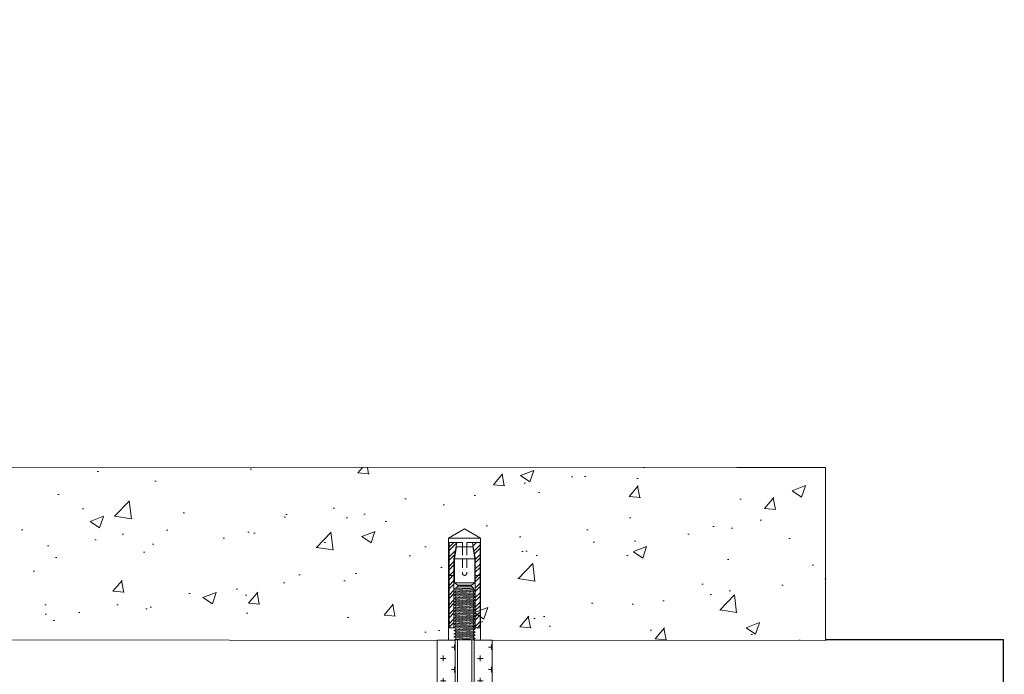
# Model space of a CAD drawing. Header units: millimetres. Extents: x 2030 to 88174, y 1212 to 86021.
# Tile 26 of 26: x 75400 to 82949, y 79365 to 84385. Entities that reach past the tile are written whole.
import ezdxf

# ---------------------------------------------------------------- set-up
doc = ezdxf.new("R2010")
doc.units = ezdxf.units.MM
doc.set_wipeout_variables(frame=1)
doc.linetypes.add('HIDDEN2', pattern=[4.7625, 3.175, -1.5875])
doc.layers.add('02_Техстронг Профиль', color=7, linetype='Continuous', lineweight=9)
for name, color, linetype, lineweight, true_color in [('Анкеры и саморезы', 7, 'Continuous', 9, 0x000000), ('Размеры и выноски', 7, 'Continuous', 9, 0x000000), ('Строительные конструкции', 7, 'Continuous', 9, 0x000000), ('Шпильки', 7, 'Continuous', 9, 0x000000)]:
    doc.layers.add(name, color=color, linetype=linetype, lineweight=lineweight, true_color=true_color)
doc.styles.add('Arial', font='arial.ttf', dxfattribs={"width": 0.9, "height": 250})
doc.styles.add('ISOCPEUR', font='isocpeur.ttf')
doc.dimstyles.new('ISO-25', dxfattribs={"dimtxt": 2.5, "dimasz": 2.5, "dimexe": 1.25, "dimexo": 0.625, "dimtad": 1, "dimtxsty": 'Standard', "dimcen": 2.5, "dimadec": 0, "dimazin": 0, "dimtfac": 1, "dimtmove": 0, "dimatfit": 3, "dimfxl": 1, "dimarcsym": 0})

# ---------------------------------------------------------------- blocks, each defined once
blk = doc.blocks.new('*U124')
at = {"layer": 'Анкеры и саморезы', "lineweight": 5, "true_color": 0x939598}
h = blk.add_hatch(dxfattribs=at)
h.set_pattern_fill('STEEL', color=252, scale=0.8)
h.set_pattern_definition([(45, (-16380.2264, 15704.676), (-1.79605122, 1.79605122), []), (45, (-16380.2264, 15705.946), (-1.79605122, 1.79605122), [])])
h.paths.add_polyline_path([(-4, 30.57), (-2.91, 36.7), (-5.84, 36.7), (-5.84, 4.7), (-4, 4.7)])
h.paths.add_polyline_path([(5.84, 36.7), (2.91, 36.7), (4, 30.57), (4, 4.7), (5.84, 4.7)])
at = {"layer": 'Анкеры и саморезы', "color": 252, "lineweight": 5, "true_color": 0x939598}
for p, q in [((6, 38.3), (-6, 38.3)), ((-5.84, 36.7), (-5.84, 4.7)), ((-0.8, 36.7), (-5.84, 36.7)), ((-3.08, 35.02), (3.08, 35.02)), ((-0.8, 36.7), (-0.8, 35.02)), ((5.84, 36.7), (0.8, 36.7)), ((0.8, 36.7), (0.8, 35.02)), ((5.84, 36.7), (5.84, 4.7)), ((-4, 30.57), (-4, 4.7)), ((-3.86, 30.57), (3.86, 30.57)), ((4, 30.57), (4, 4.7)), ((-4, 24.3), (-5.84, 24.3)), ((4, 24.3), (5.84, 24.3)), ((-4, 19.24), (-3.61, 19.47)), ((-4, 19.24), (-3.35, 18.87)), ((3.86, 21.54), (-3.86, 21.54)), ((-3.35, 18.42), (-3.35, 18.87)), ((3.35, 19.02), (3.35, 19.47)), ((4, 18.64), (3.35, 19.02)), ((4, 18.64), (3.35, 18.27)), ((-4, 18.04), (-3.35, 18.42)), ((-4, 18.04), (-3.35, 17.67)), ((-4, 16.84), (-3.35, 17.22)), ((-4, 16.84), (-3.35, 16.47)), ((-4, 15.64), (-3.35, 16.02)), ((-4, 15.64), (-3.35, 15.27)), ((-4, 14.44), (-3.35, 14.82)), ((-3.35, 17.22), (-3.35, 17.67)), ((-3.35, 16.02), (-3.35, 16.47)), ((-3.35, 14.82), (-3.35, 15.27)), ((3.35, 17.82), (3.35, 18.27)), ((4, 17.44), (3.35, 17.82)), ((4, 17.44), (3.35, 17.07)), ((3.35, 16.62), (3.35, 17.07)), ((4, 16.24), (3.35, 16.62)), ((4, 16.24), (3.35, 15.87)), ((3.35, 15.42), (3.35, 15.87)), ((4, 15.04), (3.35, 15.42)), ((4, 15.04), (3.35, 14.67)), ((-4, 14.44), (-3.35, 14.07)), ((-4, 13.24), (-3.35, 13.62)), ((-4, 13.24), (-3.35, 12.87)), ((-4, 12.04), (-3.35, 12.42)), ((-4, 12.04), (-3.35, 11.67)), ((-4, 10.84), (-3.35, 11.22)), ((-3.35, 13.62), (-3.35, 14.07)), ((-3.35, 12.42), (-3.35, 12.87)), ((-3.35, 11.22), (-3.35, 11.67)), ((3.35, 14.22), (3.35, 14.67)), ((4, 13.84), (3.35, 14.22)), ((4, 13.84), (3.35, 13.47)), ((3.35, 13.02), (3.35, 13.47)), ((4, 12.64), (3.35, 13.02)), ((4, 12.64), (3.35, 12.27)), ((3.35, 11.82), (3.35, 12.27)), ((4, 11.44), (3.35, 11.82)), ((4, 11.44), (3.35, 11.07)), ((-4, 10.84), (-3.35, 10.47)), ((-4, 9.64), (-3.35, 10.02)), ((-4, 9.64), (-3.35, 9.27)), ((-4, 8.44), (-3.35, 8.82)), ((-4, 8.44), (-3.35, 8.07)), ((-4, 7.24), (-3.35, 7.62)), ((-3.35, 10.02), (-3.35, 10.47)), ((-3.35, 8.82), (-3.35, 9.27)), ((-3.35, 7.62), (-3.35, 8.07)), ((3.35, 10.62), (3.35, 11.07)), ((4, 10.24), (3.35, 10.62)), ((4, 10.24), (3.35, 9.87)), ((3.35, 9.42), (3.35, 9.87)), ((4, 9.04), (3.35, 9.42)), ((4, 9.04), (3.35, 8.67)), ((3.35, 8.22), (3.35, 8.67)), ((4, 7.84), (3.35, 8.22)), ((4, 7.84), (3.35, 7.47)), ((3.35, 7.02), (3.35, 7.47)), ((-3.76, 4.7), (-6, 4.7)), ((-4, 7.24), (-3.35, 6.87)), ((-4, 6.04), (-3.35, 6.42)), ((-4, 6.04), (-3.35, 5.67)), ((-4, 4.84), (-3.35, 5.22)), ((-4, 4.84), (-3.35, 4.47)), ((-4, 3.64), (-3.35, 4.02)), ((-3.35, 6.42), (-3.35, 6.87)), ((-3.35, 5.22), (-3.35, 5.67)), ((-3.35, 4.02), (-3.35, 4.47)), ((4, 6.64), (3.35, 7.02)), ((4, 6.64), (3.35, 6.27)), ((3.35, 5.82), (3.35, 6.27)), ((4, 5.44), (3.35, 5.82)), ((4, 5.44), (3.35, 5.07)), ((3.35, 4.62), (3.35, 5.07)), ((6, 4.7), (3.35, 4.7)), ((4, 4.24), (3.35, 4.62)), ((4, 4.24), (3.35, 3.87)), ((3.35, 3.42), (3.35, 3.87)), ((-4, 3.64), (-3.35, 3.27)), ((-4, 2.44), (-3.35, 2.82)), ((-4, 2.44), (-3.35, 2.07)), ((-4, 1.24), (-3.35, 1.62)), ((-4, 1.24), (-3.35, 0.87)), ((-4, 0.04), (-3.35, 0.42)), ((-4, 0.04), (-3.93, 0)), ((-3.35, 2.82), (-3.35, 3.27)), ((-3.35, 1.62), (-3.35, 2.07)), ((-3.35, 0.42), (-3.35, 0.87)), ((4, 3.04), (3.35, 3.42)), ((4, 3.04), (3.35, 2.67)), ((3.35, 2.22), (3.35, 2.67)), ((4, 1.84), (3.35, 2.22)), ((4, 1.84), (3.35, 1.47)), ((3.35, 1.02), (3.35, 1.47)), ((4, 0.64), (3.35, 1.02)), ((4, 0.64), (3.35, 0.27)), ((3.35, 0), (3.35, 0.27))]:
    blk.add_line(p, q, dxfattribs=at)
at = {"layer": 'Анкеры и саморезы', "color": 252, "lineweight": 5, "true_color": 0x939598, "extrusion": (1.22461e-16, 5.99869e-32, -1)}
for p, q in [((-4, 30.57), (-2.91, 36.7)), ((-3.86, 30.57), (-3.08, 35.02)), ((2.91, 36.7), (4, 30.57)), ((3.08, 35.02), (3.86, 30.57)), ((-3.86, 21.54), (-3.86, 30.57)), ((3.86, 30.57), (3.86, 21.54)), ((-2.61, 20.7), (-3.86, 21.54)), ((2.61, 20.31), (-2.61, 20.31)), ((3.86, 21.54), (2.61, 20.7))]:
    blk.add_line(p, q, dxfattribs=at)
at = {"layer": 'Анкеры и саморезы', "color": 252, "linetype": 'HIDDEN2', "lineweight": 5, "true_color": 0x939598}
for p, q in [((-0.8, 35.02), (-0.8, 25.1)), ((0.8, 35.02), (0.8, 25.1))]:
    blk.add_line(p, q, dxfattribs=at)
at = {"layer": 'Анкеры и саморезы', "color": 252, "lineweight": 5, "true_color": 0x939598, "extrusion": (-1.22461e-16, 4.49903e-32, -1)}
for p, q in [((4, 18.64), (-4, 18.04)), ((3.35, 19.47), (-3.35, 18.87)), ((3.35, 19.47), (-3.35, 18.87)), ((3.35, 19.02), (-3.35, 18.42)), ((4, 17.44), (-4, 16.84)), ((4, 16.24), (-4, 15.64)), ((4, 15.04), (-4, 14.44)), ((3.35, 18.27), (-3.35, 17.67)), ((3.35, 17.82), (-3.35, 17.22)), ((3.35, 17.07), (-3.35, 16.47)), ((3.35, 16.62), (-3.35, 16.02)), ((3.35, 15.87), (-3.35, 15.27)), ((3.35, 15.42), (-3.35, 14.82)), ((4, 13.84), (-4, 13.24)), ((4, 12.64), (-4, 12.04)), ((4, 11.44), (-4, 10.84)), ((3.35, 14.67), (-3.35, 14.07)), ((3.35, 14.22), (-3.35, 13.62)), ((3.35, 13.47), (-3.35, 12.87)), ((3.35, 13.02), (-3.35, 12.42)), ((3.35, 12.27), (-3.35, 11.67)), ((3.35, 11.82), (-3.35, 11.22)), ((4, 10.24), (-4, 9.64)), ((4, 9.04), (-4, 8.44)), ((4, 7.84), (-4, 7.24)), ((3.35, 11.07), (-3.35, 10.47)), ((3.35, 11.07), (-3.35, 10.47)), ((3.35, 10.62), (-3.35, 10.02)), ((3.35, 9.87), (-3.35, 9.27)), ((3.35, 9.87), (-3.35, 9.27)), ((3.35, 9.42), (-3.35, 8.82)), ((3.35, 8.67), (-3.35, 8.07)), ((3.35, 8.22), (-3.35, 7.62)), ((3.35, 7.47), (-3.35, 6.87)), ((4, 6.64), (-4, 6.04)), ((4, 5.44), (-4, 4.84)), ((4, 4.24), (-4, 3.64)), ((3.35, 7.02), (-3.35, 6.42)), ((3.35, 6.27), (-3.35, 5.67)), ((3.35, 5.82), (-3.35, 5.22)), ((3.35, 5.07), (-3.35, 4.47)), ((3.35, 4.62), (-3.35, 4.02)), ((3.35, 3.87), (-3.35, 3.27)), ((4, 3.04), (-4, 2.44)), ((4, 1.84), (-4, 1.24)), ((4, 0.64), (-4, 0.04)), ((3.35, 3.42), (-3.35, 2.82)), ((3.35, 2.67), (-3.35, 2.07)), ((3.35, 2.22), (-3.35, 1.62)), ((3.35, 1.47), (-3.35, 0.87)), ((3.35, 1.47), (-3.35, 0.87)), ((3.35, 1.02), (-3.35, 0.42)), ((3.35, 0.27), (0.36, 0)), ((3.35, 0.27), (0.36, 0))]:
    blk.add_line(p, q, dxfattribs=at)
at = {"layer": 'Анкеры и саморезы', "color": 252, "lineweight": 5, "true_color": 0x939598, "extrusion": (1.22461e-16, -5.99869e-32, -1)}
for p, q in [((3.35, 19.47), (-3.61, 19.47)), ((-2.61, 20.31), (-3.35, 19.47)), ((2.61, 20.7), (-2.61, 20.7)), ((3.35, 19.47), (2.61, 20.31))]:
    blk.add_line(p, q, dxfattribs=at)
at = {"layer": 'Анкеры и саморезы', "color": 252, "lineweight": 5, "ltscale": 5, "true_color": 0x939598}
blk.add_line((6, 0), (-6, 0), dxfattribs=at)
at = {"layer": 'Анкеры и саморезы', "color": 252, "lineweight": 5, "true_color": 0x939598}
blk.add_lwpolyline([(-6, 0), (-6, 38.3), (0, 41.77), (6, 38.3), (6, 0)], dxfattribs=at)
at = {"layer": 'Анкеры и саморезы', "color": 252, "linetype": 'HIDDEN2', "lineweight": 5, "true_color": 0x939598}
blk.add_arc((0, 25.1), 0.8, 180, 0, dxfattribs=at)
blk = doc.blocks.new('*U126')
blk.add_wipeout([(-340.43, 4), (-340.43, -4), (0, -4), (0, 4)])
at = {"linetype": 'HIDDEN2', "ltscale": 100}
for p, q in [((-335.1, 5.03), (-334.25, 3.85)), ((-328.3, 5.03), (-329.15, 3.85)), ((-335.1, 2.66), (-334.25, 3.85)), ((-334.25, 3.85), (-329.15, 3.85)), ((-328.3, 2.66), (-329.15, 3.85)), ((-335.1, -2.66), (-334.25, -3.85)), ((-335.1, -5.03), (-334.25, -3.85)), ((-334.25, -3.85), (-329.15, -3.85)), ((-328.3, -2.66), (-329.15, -3.85)), ((-328.3, -5.03), (-329.15, -3.85))]:
    blk.add_line(p, q, dxfattribs=at)
at = {"linetype": 'HIDDEN2', "ltscale": 40}
for p, q in [((-339.43, 4), (-340.43, 3)), ((-340.43, -3), (-340.43, 3)), ((-335.1, 3), (-340.43, 3)), ((-335.1, 4), (-339.43, 4)), ((-339.43, -4), (-339.43, 4)), ((-340.43, -3), (-335.1, -3)), ((-339.43, -4), (-340.43, -3)), ((-339.43, -4), (-335.1, -4))]:
    blk.add_line(p, q, dxfattribs=at)
at = {"ltscale": 40}
for p, q in [((0, 4), (-325.63, 4)), ((0, 3), (-325.63, 3)), ((-325.63, -3), (0, -3)), ((0, -4), (-325.63, -4))]:
    blk.add_line(p, q, dxfattribs=at)
at = {"ltscale": 100}
blk.add_line((0, -4), (0, 4), dxfattribs=at)
at = {"linetype": 'HIDDEN2', "ltscale": 100}
for points in [[(-328.3, -11.7), (-328.3, 11.7), (-325.63, 11.7), (-325.63, -11.7)], [(-328.3, 5.91), (-329.15, 7.1), (-334.25, 7.1), (-335.1, 5.91), (-335.1, -5.91), (-334.25, -7.1), (-329.15, -7.1), (-328.3, -5.91)]]:
    blk.add_lwpolyline(points, close=True, dxfattribs=at)
blk = doc.blocks.new('_Oblique')
at = {"color": 0, "linetype": 'ByBlock', "lineweight": -2}
blk.add_line((-0.5, -0.5), (0.5, 0.5), dxfattribs=at)
blk = doc.blocks.new('*D135')
at = {"layer": 'Defpoints', "color": 0, "transparency": 16777216}
for p in [(81577.8, 79631.5), (82942.4, 79631.5), (82229.5, 77595.3)]:
    blk.add_point(p, dxfattribs=at)
at = {"layer": 'Размеры и выноски', "color": 0, "lineweight": -2, "transparency": 16777216}
for p, q in [((81578.5, 79631.5), (82943.7, 79631.5)), ((82942.4, 77595.3), (82942.4, 79631.5)), ((82230.1, 77595.3), (82943.7, 77595.3))]:
    blk.add_line(p, q, dxfattribs=at)
at = {"layer": 'Размеры и выноски', "color": 0, "lineweight": -2, "transparency": 16777216, "xscale": 2.5, "yscale": 2.5, "zscale": 2.5}
for p, rotation in [((82942.4, 79631.5), 90), ((82942.4, 77595.3), 270)]:
    blk.add_blockref('_Oblique', p, dxfattribs=dict(at, rotation=rotation))
at = {"layer": 'Размеры и выноски', "color": 0, "transparency": 16777216, "insert": (82728.9, 78613.4), "char_height": 250, "attachment_point": 5, "rotation": 90, "style": 'ISOCPEUR'}
blk.add_mtext('{\\H1.70293x;а}', dxfattribs=at)

msp = doc.modelspace()

# ---------------------------------------------------------------- hatches: boundary and pattern name
at = {"layer": 'Строительные конструкции'}
h = msp.add_hatch(dxfattribs=at)
h.set_pattern_fill('AR-CONC', color=256, scale=5.705613)
h.set_pattern_definition([(50, (-1241426.2, 308955.55), (1039.4753, -90.94226), [108.6919, -1195.6113]), (355, (-1241426.2, 308955.6), (-201.0853, 1090.0965), [86.95355, -956.49236]), (100.451445, (-1241339.6, 308948), (838.38994, 999.1542), [92.3739, -1016.1141]), (46.1842, (-1241426.2, 309245.4), (1546.6722, -239.8773), [163.0379, -1793.417]), (96.63556, (-1241297.3, 309225.4), (1354.5362, 1411.7178), [138.561, -1524.1725]), (351.18415, (-1241426.2, 309245.4), (1354.5362, 1411.7178), [130.4301, -1434.732]), (21, (-1241281.3, 309172.9), (865.0531, -583.4857), [108.6919, -1195.6113]), (326, (-1241281.3, 309172.9), (352.6185, 1050.9053), [86.95355, -956.489]), (71.451445, (-1241209.2, 309124.3), (1217.6716, 467.41964), [92.3739, -1016.1123]), (37.5, (-1241426.24, 308955.55), (17.62238, 482.43836), [0, -944.89522, 0, -970.98128, 0, -960.1121]), (7.5, (-1241426.24, 308955.55), (381.24716, 571.59163), [0, -553.60425, 0, -923.15683, 0, -365.92951]), (327.5, (-1241749.4, 308955.55), (773.62751, -32.686), [0, -362.30645, 0, -1130.39612, 0, -1499.9487]), (317.5, (-1241894.34, 308955.55), (845.16784, 145.07373), [0, -470.9984, 0, -750.69896, 0, -1065.18096])])
h.paths.add_polyline_path([(67868.319, 80956.355), (67868.319, 79630.515), (81577.839, 79624.853), (81577.839, 80950.693), (80897.717, 80950.693)])

# ---------------------------------------------------------------- linework, layer by layer
msp.add_lwpolyline([(80897.717, 80950.693), (67868.319, 80956.355), (67868.319, 79630.515), (81577.839, 79624.853), (81577.839, 80950.693)], close=True, dxfattribs=at)

# ---------------------------------------------------------------- block references
at = {"layer": 'Анкеры и саморезы', "xscale": 20.4496330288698, "yscale": 20.4496330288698, "zscale": 20.4496330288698}
msp.add_blockref('*U124', (78811.468, 79626.164), dxfattribs=at)

# ---------------------------------------------------------------- texts
at = {"layer": '02_Техстронг Профиль', "insert": (72958.322, 84358.457), "char_height": 250, "attachment_point": 1, "style": 'Arial'}
msp.add_mtext_dynamic_manual_height_columns('\\pxi-1.87817,l1.87817,t1.87817;Типовой разрез', width=9083.54584, gutter_width=23.773, heights=[1124.757], dxfattribs=at)

# ---------------------------------------------------------------- dimensions: what is measured, and where the dimension line sits
at = {"layer": 'Размеры и выноски'}
dim = msp.add_linear_dim(base=(82942.401, 79631.523), p1=(82229.502, 77595.317), p2=(81577.839, 79631.523), angle=90, text='{\\H1.70293x;а}', dimstyle='ISO-25', override={"dimscale": 1, "dimtxt": 250, "dimtxsty": 'ISOCPEUR', "dimblk1": 'Oblique', "dimblk2": 'Oblique', "dimsah": 1, "dimatfit": 0}, dxfattribs=at)
dim.commit()
dim.dimension.update_dxf_attribs({"geometry": '*D135', "text_midpoint": (82942.401, 78613.42), "dimtype": 160})

# ---------------------------------------------------------------- next in the draw order: block references
at = {"layer": 'Шпильки', "xscale": 18.04388351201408, "yscale": 18.04388351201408, "zscale": 18.04388351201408, "rotation": 90}
msp.add_blockref('*U126', (78811.685, 79629.846), dxfattribs=at)

# ---------------------------------------------------------------- next in the draw order: hatches: boundary and pattern name
at = {"layer": 'Шпильки'}
h = msp.add_hatch(dxfattribs=at)
h.set_pattern_fill('CROSS', color=102, scale=13.503285)
h.set_pattern_definition([(0, (-586676.535, -253464.9), (85.745859, 85.745859), [42.87293, -128.61879]), (90, (-586655.1, -253486.34), (-85.745859, 85.745859), [42.87293, -128.61879])])
h.paths.add_polyline_path([(78599.974, 73754.179), (78738.876, 73754.179), (78738.875, 79625.779), (78599.974, 79625.779)])
h = msp.add_hatch(dxfattribs=at)
h.set_pattern_fill('CROSS', color=102, scale=13.503285)
h.set_pattern_definition([(0, (-586392.735, -253464.4), (85.745859, 85.745859), [42.87293, -128.61879]), (90, (-586371.3, -253485.84), (-85.745859, 85.745859), [42.87293, -128.61879])])
h.paths.add_polyline_path([(78883.774, 73754.179), (79022.676, 73754.179), (79022.762, 79625.661), (78883.86, 79625.661)])

# ---------------------------------------------------------------- next in the draw order: linework, layer by layer
at = {"layer": 'Шпильки', "color": 102, "ltscale": 4}
for points in [[(78599.974, 79625.779), (78738.875, 79625.779), (78738.876, 73754.179), (78599.974, 73754.179)], [(78883.86, 79625.661), (79022.762, 79625.661), (79022.676, 73754.179), (78883.774, 73754.179)]]:
    msp.add_lwpolyline(points, close=True, dxfattribs=at)

doc.saveas('drawing.dxf')
